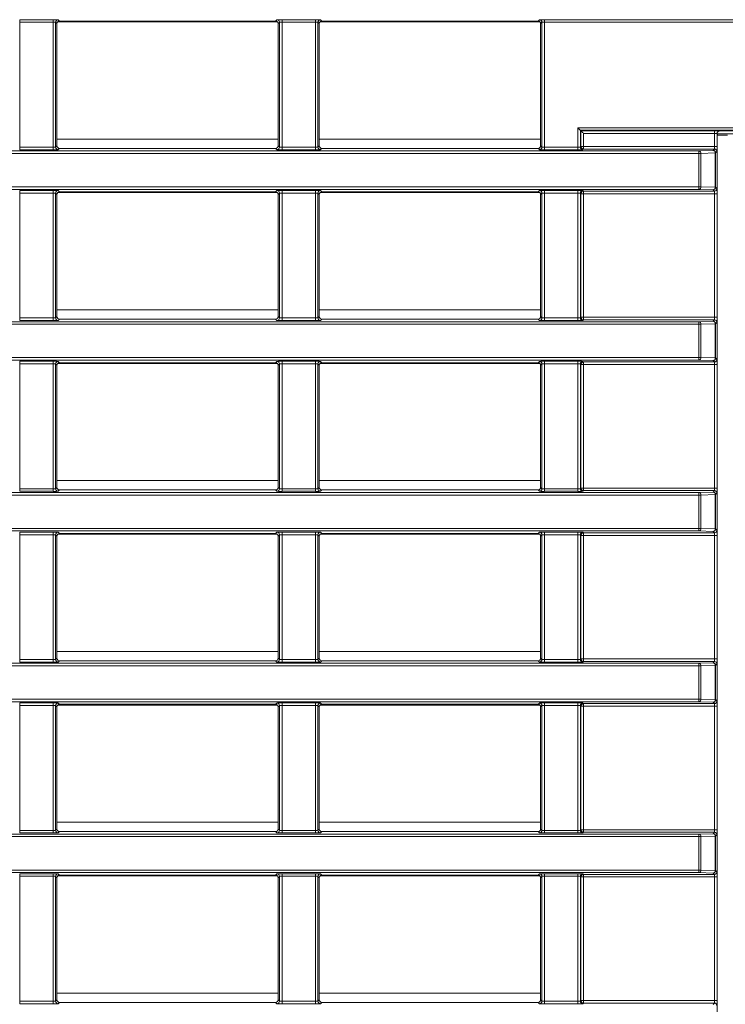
# Model space of a CAD drawing. Header units: millimetres. Extents: x 0 to 1118, y 0 to 864.
# Tile 123 of 146: x 330 to 343, y 469 to 488. Entities that reach past the tile are written whole.
import ezdxf

# ---------------------------------------------------------------- set-up
doc = ezdxf.new("R2010")
doc.units = ezdxf.units.MM

msp = doc.modelspace()

# ---------------------------------------------------------------- linework, layer by layer
at = {"color": 7, "linetype": 'Continuous', "lineweight": 15}
for p, q in [((329.669, 488.285), (330.32, 488.285)), ((329.669, 488.285), (329.669, 488.235)), ((330.32, 488.285), (330.32, 488.235)), ((330.42, 488.283), (330.446, 488.258)), ((334.668, 488.258), (334.694, 488.283)), ((334.794, 488.285), (335.445, 488.285)), ((334.794, 488.285), (334.794, 488.235)), ((335.445, 488.285), (335.445, 488.235)), ((335.545, 488.283), (335.571, 488.258)), ((339.793, 488.258), (339.819, 488.283)), ((339.919, 488.285), (344.734, 488.285)), ((339.919, 488.285), (339.919, 488.235)), ((330.32, 488.235), (329.669, 488.235)), ((329.669, 488.235), (329.669, 485.795)), ((330.32, 485.795), (330.32, 488.235)), ((330.37, 488.233), (330.37, 485.796)), ((330.396, 488.208), (330.37, 488.233)), ((330.396, 485.822), (330.396, 488.208)), ((330.41, 488.243), (334.704, 488.243)), ((330.446, 488.258), (334.668, 488.258)), ((334.744, 488.233), (334.718, 488.208)), ((334.718, 488.208), (334.718, 485.822)), ((334.744, 485.796), (334.744, 488.233)), ((335.445, 488.235), (334.794, 488.235)), ((334.794, 488.235), (334.794, 485.795)), ((335.445, 485.795), (335.445, 488.235)), ((335.495, 488.233), (335.495, 485.796)), ((335.521, 488.208), (335.495, 488.233)), ((335.521, 485.822), (335.521, 488.208)), ((335.535, 488.243), (339.829, 488.243)), ((335.571, 488.258), (339.793, 488.258)), ((339.869, 488.233), (339.843, 488.208)), ((339.843, 488.208), (339.843, 485.822)), ((339.869, 485.796), (339.869, 488.233)), ((344.709, 488.235), (339.919, 488.235)), ((339.919, 488.235), (339.919, 485.795)), ((340.57, 486.175), (344.709, 486.175)), ((340.57, 485.795), (340.57, 486.175)), ((340.62, 486.125), (340.632, 486.114)), ((344.709, 486.125), (340.62, 486.125)), ((340.62, 486.125), (340.62, 485.796)), ((340.632, 486.114), (343.241, 486.114)), ((340.632, 485.808), (340.632, 486.114)), ((343.241, 486.064), (340.682, 486.064)), ((340.682, 486.064), (340.682, 485.808)), ((343.241, 486.064), (343.241, 486.114)), ((343.241, 485.808), (343.241, 486.064)), ((343.291, 486.062), (343.291, 485.808)), ((343.292, 486.061), (343.291, 486.062)), ((343.292, 457.943), (343.292, 486.061)), ((343.312, 486.032), (343.494, 486.032)), ((343.341, 486.112), (343.342, 486.111)), ((343.342, 486.111), (345.382, 486.111)), ((329.669, 485.795), (329.669, 485.745)), ((329.669, 485.795), (330.32, 485.795)), ((330.32, 485.795), (330.32, 485.745)), ((330.37, 485.796), (330.396, 485.822)), ((334.718, 485.822), (334.744, 485.796)), ((334.794, 485.795), (334.794, 485.745)), ((334.794, 485.795), (335.445, 485.795)), ((335.445, 485.795), (335.445, 485.745)), ((335.495, 485.796), (335.521, 485.822)), ((339.843, 485.822), (339.869, 485.796)), ((339.919, 485.795), (339.919, 485.745)), ((339.919, 485.795), (340.57, 485.795)), ((340.57, 485.795), (340.57, 485.745)), ((340.62, 485.796), (340.632, 485.808)), ((340.682, 485.808), (340.632, 485.808)), ((340.682, 485.758), (340.682, 485.808)), ((340.682, 485.808), (343.241, 485.808)), ((343.291, 485.808), (343.241, 485.808)), ((292.66, 485.722), (342.933, 485.722)), ((342.933, 485.672), (292.66, 485.672)), ((330.32, 485.745), (329.669, 485.745)), ((330.446, 485.772), (330.42, 485.746)), ((330.446, 485.772), (334.668, 485.772)), ((334.694, 485.746), (334.668, 485.772)), ((335.445, 485.745), (334.794, 485.745)), ((335.571, 485.772), (335.545, 485.746)), ((335.571, 485.772), (339.793, 485.772)), ((339.819, 485.746), (339.793, 485.772)), ((340.57, 485.745), (339.919, 485.745)), ((340.682, 485.758), (340.67, 485.746)), ((343.239, 485.758), (340.682, 485.758)), ((342.933, 485.722), (343.212, 485.731)), ((342.933, 485.672), (342.933, 485.722)), ((342.933, 485.021), (342.933, 485.672)), ((342.976, 485.672), (342.933, 485.672)), ((343.255, 485.681), (342.976, 485.672)), ((342.976, 485.672), (342.976, 485.021)), ((343.212, 485.731), (343.239, 485.758)), ((343.255, 485.013), (343.255, 485.681)), ((343.255, 485.681), (343.262, 485.681)), ((343.289, 485.708), (343.262, 485.681)), ((343.262, 485.681), (343.262, 485.013)), ((292.66, 485.021), (342.933, 485.021)), ((342.933, 484.971), (342.933, 485.021)), ((342.933, 485.021), (342.976, 485.021)), ((342.976, 485.021), (343.255, 485.013)), ((343.255, 485.013), (343.262, 485.013)), ((343.262, 485.013), (343.289, 484.985)), ((342.933, 484.971), (292.66, 484.971)), ((329.669, 484.948), (330.32, 484.948)), ((329.669, 484.948), (329.669, 484.898)), ((330.32, 484.898), (329.669, 484.898)), ((329.669, 484.898), (329.669, 482.459)), ((330.32, 484.948), (330.32, 484.898)), ((330.32, 482.459), (330.32, 484.898)), ((330.37, 484.897), (330.37, 482.46)), ((330.396, 484.871), (330.37, 484.897)), ((330.396, 482.486), (330.396, 484.871)), ((330.411, 484.907), (334.703, 484.907)), ((330.42, 484.947), (330.446, 484.921)), ((330.446, 484.921), (334.668, 484.921)), ((334.668, 484.921), (334.694, 484.947)), ((334.744, 484.897), (334.718, 484.871)), ((334.718, 484.871), (334.718, 482.486)), ((334.744, 482.46), (334.744, 484.897)), ((334.794, 484.948), (335.445, 484.948)), ((334.794, 484.948), (334.794, 484.898)), ((335.445, 484.898), (334.794, 484.898)), ((334.794, 484.898), (334.794, 482.459)), ((335.445, 484.948), (335.445, 484.898)), ((335.445, 482.459), (335.445, 484.898)), ((335.495, 484.897), (335.495, 482.46)), ((335.521, 484.871), (335.495, 484.897)), ((335.521, 482.486), (335.521, 484.871)), ((335.536, 484.907), (339.828, 484.907)), ((335.545, 484.947), (335.571, 484.921)), ((335.571, 484.921), (339.793, 484.921)), ((339.793, 484.921), (339.819, 484.947)), ((339.869, 484.897), (339.843, 484.871)), ((339.843, 484.871), (339.843, 482.486)), ((339.869, 482.46), (339.869, 484.897)), ((339.919, 484.948), (340.57, 484.948)), ((339.919, 484.948), (339.919, 484.898)), ((340.57, 484.898), (339.919, 484.898)), ((339.919, 484.898), (339.919, 482.459)), ((340.57, 484.948), (340.57, 484.898)), ((340.57, 482.459), (340.57, 484.898)), ((340.62, 484.897), (340.62, 482.46)), ((340.632, 484.885), (340.62, 484.897)), ((340.632, 482.472), (340.632, 484.885)), ((340.632, 484.885), (340.682, 484.885)), ((340.67, 484.947), (340.682, 484.935)), ((340.682, 484.935), (343.239, 484.935)), ((340.682, 484.935), (340.682, 484.885)), ((343.241, 484.885), (340.682, 484.885)), ((340.682, 484.885), (340.682, 482.472)), ((343.212, 484.963), (342.933, 484.971)), ((343.239, 484.935), (343.212, 484.963)), ((343.241, 484.885), (343.291, 484.885)), ((343.241, 482.472), (343.241, 484.885)), ((343.291, 484.885), (343.291, 482.472)), ((292.66, 482.386), (342.933, 482.386)), ((342.933, 482.336), (292.66, 482.336)), ((329.669, 482.459), (330.32, 482.459)), ((329.669, 482.459), (329.669, 482.409)), ((330.32, 482.409), (329.669, 482.409)), ((330.32, 482.459), (330.32, 482.409)), ((330.37, 482.46), (330.396, 482.486)), ((330.446, 482.436), (330.42, 482.41)), ((330.446, 482.436), (334.668, 482.436)), ((334.694, 482.41), (334.668, 482.436)), ((334.718, 482.486), (334.744, 482.46)), ((334.794, 482.459), (334.794, 482.409)), ((334.794, 482.459), (335.445, 482.459)), ((335.445, 482.409), (334.794, 482.409)), ((335.445, 482.459), (335.445, 482.409)), ((335.495, 482.46), (335.521, 482.486)), ((335.571, 482.436), (335.545, 482.41)), ((335.571, 482.436), (339.793, 482.436)), ((339.819, 482.41), (339.793, 482.436)), ((339.843, 482.486), (339.869, 482.46)), ((339.919, 482.459), (340.57, 482.459)), ((339.919, 482.459), (339.919, 482.409)), ((340.57, 482.409), (339.919, 482.409)), ((340.57, 482.459), (340.57, 482.409)), ((340.62, 482.46), (340.632, 482.472)), ((340.632, 482.472), (340.682, 482.472)), ((340.682, 482.422), (340.67, 482.41)), ((340.682, 482.472), (340.682, 482.422)), ((340.682, 482.472), (343.241, 482.472)), ((343.239, 482.422), (340.682, 482.422)), ((342.933, 482.386), (343.212, 482.394)), ((342.933, 482.336), (342.933, 482.386)), ((342.933, 481.685), (342.933, 482.336)), ((342.976, 482.336), (342.933, 482.336)), ((343.255, 482.344), (342.976, 482.336)), ((342.976, 482.336), (342.976, 481.685)), ((343.212, 482.394), (343.239, 482.422)), ((343.241, 482.472), (343.291, 482.472)), ((343.255, 481.677), (343.255, 482.344)), ((343.255, 482.344), (343.262, 482.344)), ((343.289, 482.372), (343.262, 482.344)), ((343.262, 482.344), (343.262, 481.677)), ((292.66, 481.685), (342.933, 481.685)), ((342.933, 481.635), (292.66, 481.635)), ((329.669, 481.612), (330.32, 481.612)), ((329.669, 481.612), (329.669, 481.562)), ((330.32, 481.562), (329.669, 481.562)), ((329.669, 481.562), (329.669, 479.123)), ((330.32, 481.612), (330.32, 481.562)), ((330.32, 479.123), (330.32, 481.562)), ((330.37, 481.561), (330.37, 479.124)), ((330.396, 481.535), (330.37, 481.561)), ((330.411, 481.571), (334.703, 481.571)), ((330.42, 481.611), (330.446, 481.585)), ((330.446, 481.585), (334.668, 481.585)), ((334.668, 481.585), (334.694, 481.611)), ((334.744, 481.561), (334.718, 481.535)), ((334.744, 479.124), (334.744, 481.561)), ((334.794, 481.612), (335.445, 481.612)), ((334.794, 481.612), (334.794, 481.562)), ((335.445, 481.562), (334.794, 481.562)), ((334.794, 481.562), (334.794, 479.123)), ((335.445, 481.612), (335.445, 481.562)), ((335.445, 479.123), (335.445, 481.562)), ((335.495, 481.561), (335.495, 479.124)), ((335.521, 481.535), (335.495, 481.561)), ((335.536, 481.571), (339.828, 481.571)), ((335.545, 481.611), (335.571, 481.585)), ((335.571, 481.585), (339.793, 481.585)), ((339.793, 481.585), (339.819, 481.611)), ((339.869, 481.561), (339.843, 481.535)), ((339.869, 479.124), (339.869, 481.561)), ((339.919, 481.612), (340.57, 481.612)), ((339.919, 481.612), (339.919, 481.562)), ((340.57, 481.562), (339.919, 481.562)), ((339.919, 481.562), (339.919, 479.123)), ((340.57, 481.612), (340.57, 481.562)), ((340.57, 479.123), (340.57, 481.562)), ((340.62, 481.561), (340.62, 479.124)), ((340.632, 481.549), (340.62, 481.561)), ((340.632, 479.136), (340.632, 481.549)), ((340.682, 481.549), (340.632, 481.549)), ((340.67, 481.611), (340.682, 481.599)), ((340.682, 481.599), (343.239, 481.599)), ((340.682, 481.549), (340.682, 481.599)), ((340.682, 481.549), (340.682, 479.136)), ((343.241, 481.549), (340.682, 481.549)), ((342.933, 481.635), (342.933, 481.685)), ((342.933, 481.685), (342.976, 481.685)), ((343.212, 481.627), (342.933, 481.635)), ((342.976, 481.685), (343.255, 481.677)), ((343.239, 481.599), (343.212, 481.627)), ((343.291, 481.549), (343.241, 481.549)), ((343.241, 479.136), (343.241, 481.549)), ((343.255, 481.677), (343.262, 481.677)), ((343.262, 481.677), (343.289, 481.649)), ((343.291, 481.549), (343.291, 479.136)), ((330.396, 479.15), (330.396, 481.535)), ((334.718, 481.535), (334.718, 479.15)), ((335.521, 479.15), (335.521, 481.535)), ((339.843, 481.535), (339.843, 479.15)), ((292.66, 479.05), (342.933, 479.05)), ((329.669, 479.123), (329.669, 479.073)), ((329.669, 479.123), (330.32, 479.123)), ((330.32, 479.073), (329.669, 479.073)), ((330.32, 479.123), (330.32, 479.073)), ((330.37, 479.124), (330.396, 479.15)), ((330.446, 479.1), (330.42, 479.074)), ((330.446, 479.1), (334.668, 479.1)), ((334.694, 479.074), (334.668, 479.1)), ((334.718, 479.15), (334.744, 479.124)), ((334.794, 479.123), (334.794, 479.073)), ((334.794, 479.123), (335.445, 479.123)), ((335.445, 479.073), (334.794, 479.073)), ((335.445, 479.123), (335.445, 479.073)), ((335.495, 479.124), (335.521, 479.15)), ((335.571, 479.1), (335.545, 479.074)), ((335.571, 479.1), (339.793, 479.1)), ((339.819, 479.074), (339.793, 479.1)), ((339.843, 479.15), (339.869, 479.124)), ((339.919, 479.123), (339.919, 479.073)), ((339.919, 479.123), (340.57, 479.123)), ((340.57, 479.073), (339.919, 479.073)), ((340.57, 479.123), (340.57, 479.073)), ((340.62, 479.124), (340.632, 479.136)), ((340.682, 479.136), (340.632, 479.136)), ((340.682, 479.086), (340.67, 479.074)), ((340.682, 479.086), (340.682, 479.136)), ((340.682, 479.136), (343.241, 479.136)), ((343.239, 479.086), (340.682, 479.086)), ((342.933, 479.05), (343.212, 479.058)), ((342.933, 479), (342.933, 479.05)), ((343.212, 479.058), (343.239, 479.086)), ((343.291, 479.136), (343.241, 479.136)), ((342.933, 479), (292.66, 479)), ((342.933, 478.349), (342.933, 479)), ((342.976, 479), (342.933, 479)), ((343.255, 479.008), (342.976, 479)), ((342.976, 479), (342.976, 478.349)), ((343.255, 478.34), (343.255, 479.008)), ((343.255, 479.008), (343.262, 479.008)), ((343.289, 479.036), (343.262, 479.008)), ((343.262, 479.008), (343.262, 478.34)), ((292.66, 478.349), (342.933, 478.349)), ((342.933, 478.299), (292.66, 478.299)), ((329.669, 478.276), (330.32, 478.276)), ((329.669, 478.276), (329.669, 478.226)), ((330.32, 478.276), (330.32, 478.226)), ((330.42, 478.275), (330.446, 478.249)), ((334.668, 478.249), (334.694, 478.275)), ((334.794, 478.276), (335.445, 478.276)), ((334.794, 478.276), (334.794, 478.226)), ((335.445, 478.276), (335.445, 478.226)), ((335.545, 478.275), (335.571, 478.249)), ((339.793, 478.249), (339.819, 478.275)), ((339.919, 478.276), (340.57, 478.276)), ((339.919, 478.276), (339.919, 478.226)), ((340.57, 478.276), (340.57, 478.226)), ((340.67, 478.275), (340.682, 478.263)), ((342.933, 478.299), (342.933, 478.349)), ((342.933, 478.349), (342.976, 478.349)), ((343.212, 478.29), (342.933, 478.299)), ((342.976, 478.349), (343.255, 478.34)), ((343.239, 478.263), (343.212, 478.29)), ((343.255, 478.34), (343.262, 478.34)), ((343.262, 478.34), (343.289, 478.313)), ((330.32, 478.226), (329.669, 478.226)), ((329.669, 478.226), (329.669, 475.786)), ((330.32, 475.786), (330.32, 478.226)), ((330.37, 478.225), (330.37, 475.788)), ((330.396, 478.199), (330.37, 478.225)), ((330.396, 475.813), (330.396, 478.199)), ((330.411, 478.235), (334.703, 478.235)), ((330.446, 478.249), (334.668, 478.249)), ((334.744, 478.225), (334.718, 478.199)), ((334.718, 478.199), (334.718, 475.813)), ((334.744, 475.788), (334.744, 478.225)), ((335.445, 478.226), (334.794, 478.226)), ((334.794, 478.226), (334.794, 475.786)), ((335.445, 475.786), (335.445, 478.226)), ((335.495, 478.225), (335.495, 475.788)), ((335.521, 478.199), (335.495, 478.225)), ((335.521, 475.813), (335.521, 478.199)), ((335.536, 478.235), (339.828, 478.235)), ((335.571, 478.249), (339.793, 478.249)), ((339.869, 478.225), (339.843, 478.199)), ((339.843, 478.199), (339.843, 475.813)), ((339.869, 475.788), (339.869, 478.225)), ((340.57, 478.226), (339.919, 478.226)), ((339.919, 478.226), (339.919, 475.786)), ((340.57, 475.786), (340.57, 478.226)), ((340.62, 478.225), (340.62, 475.788)), ((340.632, 478.213), (340.62, 478.225)), ((340.632, 475.799), (340.632, 478.213)), ((340.632, 478.213), (340.682, 478.213)), ((340.682, 478.263), (343.239, 478.263)), ((340.682, 478.263), (340.682, 478.213)), ((340.682, 478.213), (340.682, 475.799)), ((343.241, 478.213), (340.682, 478.213)), ((343.241, 478.213), (343.291, 478.213)), ((343.241, 475.799), (343.241, 478.213)), ((343.291, 478.213), (343.291, 475.799)), ((329.669, 475.786), (330.32, 475.786)), ((329.669, 475.786), (329.669, 475.736)), ((330.32, 475.786), (330.32, 475.736)), ((330.37, 475.788), (330.396, 475.813)), ((334.718, 475.813), (334.744, 475.788)), ((334.794, 475.786), (335.445, 475.786)), ((334.794, 475.786), (334.794, 475.736)), ((335.445, 475.786), (335.445, 475.736)), ((335.495, 475.788), (335.521, 475.813)), ((339.843, 475.813), (339.869, 475.788)), ((339.919, 475.786), (340.57, 475.786)), ((339.919, 475.786), (339.919, 475.736)), ((340.57, 475.786), (340.57, 475.736)), ((340.62, 475.788), (340.632, 475.799)), ((340.632, 475.799), (340.682, 475.799)), ((340.682, 475.799), (340.682, 475.749)), ((340.682, 475.799), (343.241, 475.799)), ((343.241, 475.799), (343.291, 475.799)), ((292.66, 475.714), (342.933, 475.714)), ((342.933, 475.664), (292.66, 475.664)), ((330.32, 475.736), (329.669, 475.736)), ((330.446, 475.763), (330.42, 475.738)), ((330.446, 475.763), (334.668, 475.763)), ((334.694, 475.738), (334.668, 475.763)), ((335.445, 475.736), (334.794, 475.736)), ((335.571, 475.763), (335.545, 475.738)), ((335.571, 475.763), (339.793, 475.763)), ((339.819, 475.738), (339.793, 475.763)), ((340.57, 475.736), (339.919, 475.736)), ((340.682, 475.749), (340.67, 475.738)), ((343.239, 475.749), (340.682, 475.749)), ((342.933, 475.714), (343.212, 475.722)), ((342.933, 475.664), (342.933, 475.714)), ((342.933, 475.012), (342.933, 475.664)), ((342.976, 475.664), (342.933, 475.664)), ((343.255, 475.672), (342.976, 475.664)), ((342.976, 475.664), (342.976, 475.012)), ((343.212, 475.722), (343.239, 475.749)), ((343.255, 475.004), (343.255, 475.672)), ((343.255, 475.672), (343.262, 475.672)), ((343.289, 475.7), (343.262, 475.672)), ((343.262, 475.672), (343.262, 475.004)), ((292.66, 475.012), (342.933, 475.012)), ((342.933, 474.962), (342.933, 475.012)), ((342.933, 475.012), (342.976, 475.012)), ((342.976, 475.012), (343.255, 475.004)), ((343.255, 475.004), (343.262, 475.004)), ((343.262, 475.004), (343.289, 474.977)), ((342.933, 474.962), (292.66, 474.962)), ((329.669, 474.94), (330.32, 474.94)), ((329.669, 474.94), (329.669, 474.89)), ((330.32, 474.89), (329.669, 474.89)), ((329.669, 474.89), (329.669, 472.45)), ((330.32, 474.94), (330.32, 474.89)), ((330.32, 472.45), (330.32, 474.89)), ((330.37, 474.888), (330.37, 472.452)), ((330.396, 474.863), (330.37, 474.888)), ((330.396, 472.477), (330.396, 474.863)), ((330.411, 474.899), (334.703, 474.899)), ((330.42, 474.938), (330.446, 474.913)), ((330.446, 474.913), (334.668, 474.913)), ((334.668, 474.913), (334.694, 474.938)), ((334.744, 474.888), (334.718, 474.863)), ((334.718, 474.863), (334.718, 472.477)), ((334.744, 472.452), (334.744, 474.888)), ((334.794, 474.94), (335.445, 474.94)), ((334.794, 474.94), (334.794, 474.89)), ((335.445, 474.89), (334.794, 474.89)), ((334.794, 474.89), (334.794, 472.45)), ((335.445, 474.94), (335.445, 474.89)), ((335.445, 472.45), (335.445, 474.89)), ((335.495, 474.888), (335.495, 472.452)), ((335.521, 474.863), (335.495, 474.888)), ((335.521, 472.477), (335.521, 474.863)), ((335.536, 474.899), (339.828, 474.899)), ((335.545, 474.938), (335.571, 474.913)), ((335.571, 474.913), (339.793, 474.913)), ((339.793, 474.913), (339.819, 474.938)), ((339.869, 474.888), (339.843, 474.863)), ((339.843, 474.863), (339.843, 472.477)), ((339.869, 472.452), (339.869, 474.888)), ((339.919, 474.94), (340.57, 474.94)), ((339.919, 474.94), (339.919, 474.89)), ((340.57, 474.89), (339.919, 474.89)), ((339.919, 474.89), (339.919, 472.45)), ((340.57, 474.94), (340.57, 474.89)), ((340.57, 472.45), (340.57, 474.89)), ((340.62, 474.888), (340.62, 472.452)), ((340.632, 474.877), (340.62, 474.888)), ((340.632, 472.463), (340.632, 474.877)), ((340.682, 474.877), (340.632, 474.877)), ((340.67, 474.938), (340.682, 474.927)), ((340.682, 474.927), (343.239, 474.927)), ((340.682, 474.877), (340.682, 474.927)), ((343.241, 474.877), (340.682, 474.877)), ((340.682, 474.877), (340.682, 472.463)), ((343.212, 474.954), (342.933, 474.962)), ((343.239, 474.927), (343.212, 474.954)), ((343.291, 474.877), (343.241, 474.877)), ((343.241, 472.463), (343.241, 474.877)), ((343.291, 474.877), (343.291, 472.463)), ((292.66, 472.378), (342.933, 472.378)), ((342.933, 472.328), (292.66, 472.328)), ((329.669, 472.45), (330.32, 472.45)), ((329.669, 472.45), (329.669, 472.4)), ((330.32, 472.4), (329.669, 472.4)), ((330.32, 472.45), (330.32, 472.4)), ((330.37, 472.452), (330.396, 472.477)), ((330.446, 472.427), (330.42, 472.402)), ((330.446, 472.427), (334.668, 472.427)), ((334.694, 472.402), (334.668, 472.427)), ((334.718, 472.477), (334.744, 472.452)), ((334.794, 472.45), (335.445, 472.45)), ((334.794, 472.45), (334.794, 472.4)), ((335.445, 472.4), (334.794, 472.4)), ((335.445, 472.45), (335.445, 472.4)), ((335.495, 472.452), (335.521, 472.477)), ((335.571, 472.427), (335.545, 472.402)), ((335.571, 472.427), (339.793, 472.427)), ((339.819, 472.402), (339.793, 472.427)), ((339.843, 472.477), (339.869, 472.452)), ((339.919, 472.45), (339.919, 472.4)), ((339.919, 472.45), (340.57, 472.45)), ((340.57, 472.4), (339.919, 472.4)), ((340.57, 472.45), (340.57, 472.4)), ((340.62, 472.452), (340.632, 472.463)), ((340.682, 472.463), (340.632, 472.463)), ((340.682, 472.413), (340.67, 472.402)), ((340.682, 472.413), (340.682, 472.463)), ((340.682, 472.463), (343.241, 472.463)), ((343.239, 472.413), (340.682, 472.413)), ((342.933, 472.378), (343.212, 472.386)), ((342.933, 472.328), (342.933, 472.378)), ((342.933, 471.676), (342.933, 472.328)), ((342.976, 472.328), (342.933, 472.328)), ((343.255, 472.336), (342.976, 472.328)), ((342.976, 472.328), (342.976, 471.676)), ((343.212, 472.386), (343.239, 472.413)), ((343.291, 472.463), (343.241, 472.463)), ((343.255, 471.668), (343.255, 472.336)), ((343.255, 472.336), (343.262, 472.336)), ((343.289, 472.363), (343.262, 472.336)), ((343.262, 472.336), (343.262, 471.668)), ((292.66, 471.676), (342.933, 471.676)), ((342.933, 471.626), (292.66, 471.626)), ((329.669, 471.604), (330.32, 471.604)), ((329.669, 471.604), (329.669, 471.554)), ((330.32, 471.554), (329.669, 471.554)), ((329.669, 471.554), (329.669, 469.114)), ((330.32, 471.604), (330.32, 471.554)), ((330.32, 469.114), (330.32, 471.554)), ((330.37, 471.552), (330.37, 469.116)), ((330.396, 471.527), (330.37, 471.552)), ((330.411, 471.563), (334.703, 471.563)), ((330.42, 471.602), (330.446, 471.577)), ((330.446, 471.577), (334.668, 471.577)), ((334.668, 471.577), (334.694, 471.602)), ((334.744, 471.552), (334.718, 471.527)), ((334.744, 469.116), (334.744, 471.552)), ((334.794, 471.604), (335.445, 471.604)), ((334.794, 471.604), (334.794, 471.554)), ((335.445, 471.554), (334.794, 471.554)), ((334.794, 471.554), (334.794, 469.114)), ((335.445, 471.604), (335.445, 471.554)), ((335.445, 469.114), (335.445, 471.554)), ((335.495, 471.552), (335.495, 469.116)), ((335.521, 471.527), (335.495, 471.552)), ((335.536, 471.563), (339.828, 471.563)), ((335.545, 471.602), (335.571, 471.577)), ((335.571, 471.577), (339.793, 471.577)), ((339.793, 471.577), (339.819, 471.602)), ((339.869, 471.552), (339.843, 471.527)), ((339.869, 469.116), (339.869, 471.552)), ((339.919, 471.604), (340.57, 471.604)), ((339.919, 471.604), (339.919, 471.554)), ((340.57, 471.554), (339.919, 471.554)), ((339.919, 471.554), (339.919, 469.114)), ((340.57, 471.604), (340.57, 471.554)), ((340.57, 469.114), (340.57, 471.554)), ((340.62, 471.552), (340.62, 469.116)), ((340.632, 471.541), (340.62, 471.552)), ((340.67, 471.602), (340.682, 471.591)), ((340.682, 471.591), (343.239, 471.591)), ((340.682, 471.591), (340.682, 471.541)), ((342.933, 471.626), (342.933, 471.676)), ((342.933, 471.676), (342.976, 471.676)), ((343.212, 471.618), (342.933, 471.626)), ((342.976, 471.676), (343.255, 471.668)), ((343.239, 471.591), (343.212, 471.618)), ((343.255, 471.668), (343.262, 471.668)), ((343.262, 471.668), (343.289, 471.641)), ((330.396, 469.141), (330.396, 471.527)), ((334.718, 471.527), (334.718, 469.141)), ((335.521, 469.141), (335.521, 471.527)), ((339.843, 471.527), (339.843, 469.141)), ((340.632, 469.127), (340.632, 471.541)), ((340.682, 471.541), (340.632, 471.541)), ((340.682, 471.541), (340.682, 469.127)), ((343.241, 471.541), (340.682, 471.541)), ((343.291, 471.541), (343.241, 471.541)), ((343.241, 469.127), (343.241, 471.541)), ((343.291, 471.541), (343.291, 469.127)), ((329.669, 469.114), (329.669, 469.064)), ((329.669, 469.114), (330.32, 469.114)), ((330.32, 469.064), (329.669, 469.064)), ((330.32, 469.114), (330.32, 469.064)), ((330.37, 469.116), (330.396, 469.141)), ((330.446, 469.091), (330.42, 469.066)), ((330.446, 469.091), (334.668, 469.091)), ((334.694, 469.066), (334.668, 469.091)), ((334.718, 469.141), (334.744, 469.116)), ((334.794, 469.114), (335.445, 469.114)), ((334.794, 469.114), (334.794, 469.064)), ((335.445, 469.064), (334.794, 469.064)), ((335.445, 469.114), (335.445, 469.064)), ((335.495, 469.116), (335.521, 469.141)), ((335.571, 469.091), (335.545, 469.066)), ((335.571, 469.091), (339.793, 469.091)), ((339.819, 469.066), (339.793, 469.091)), ((339.843, 469.141), (339.869, 469.116)), ((339.919, 469.114), (340.57, 469.114)), ((339.919, 469.114), (339.919, 469.064)), ((340.57, 469.064), (339.919, 469.064)), ((340.57, 469.114), (340.57, 469.064)), ((340.62, 469.116), (340.632, 469.127)), ((340.682, 469.127), (340.632, 469.127)), ((340.682, 469.077), (340.67, 469.066)), ((340.682, 469.127), (340.682, 469.077)), ((340.682, 469.127), (343.241, 469.127)), ((343.239, 469.077), (340.682, 469.077)), ((343.212, 469.05), (343.239, 469.077)), ((343.291, 469.127), (343.241, 469.127))]:
    msp.add_line(p, q, dxfattribs=at)
at = {"color": 9, "linetype": 'Continuous', "lineweight": 15}
for p, q in [((343.838, 486.057), (343.292, 486.057)), ((343.292, 486.042), (343.312, 486.032)), ((330.396, 485.954), (334.718, 485.954)), ((335.521, 485.954), (339.843, 485.954)), ((330.396, 482.618), (334.718, 482.618)), ((335.521, 482.618), (339.843, 482.618)), ((330.396, 479.282), (334.718, 479.282)), ((335.521, 479.282), (339.843, 479.282)), ((330.396, 475.946), (334.718, 475.946)), ((335.521, 475.946), (339.843, 475.946)), ((330.396, 472.61), (334.718, 472.61)), ((335.521, 472.61), (339.843, 472.61)), ((330.396, 469.274), (334.718, 469.274)), ((335.521, 469.274), (339.843, 469.274))]:
    msp.add_line(p, q, dxfattribs=at)
at = {"color": 7, "linetype": 'Continuous', "lineweight": 15, "flags": 128}
for points in [[(340.57, 486.175), (340.58, 486.166), (340.589, 486.156), (340.598, 486.148), (340.605, 486.14), (340.612, 486.134), (340.616, 486.129), (340.619, 486.126), (340.62, 486.125)], [(340.682, 486.064), (340.672, 486.074), (340.663, 486.083), (340.654, 486.091), (340.647, 486.099), (340.64, 486.105), (340.636, 486.11), (340.633, 486.113), (340.632, 486.114)]]:
    msp.add_lwpolyline(points, dxfattribs=at)
at = {"color": 7, "linetype": 'Continuous', "lineweight": 15}
for centre, radius, start, end in [((330.42, 488.233), 0.05, 90.0223, 179.9777), ((334.694, 488.233), 0.05, 0.0214, 89.9786), ((335.545, 488.233), 0.05, 90.0214, 179.9807), ((339.819, 488.233), 0.05, 0.0193, 89.9786), ((343.341, 486.062), 0.05, 90.0214, 179.9829), ((330.42, 485.796), 0.05, 180.0232, 269.9768), ((334.694, 485.796), 0.05, 270.0223, 359.9777), ((335.545, 485.796), 0.05, 180.0201, 269.9777), ((339.819, 485.796), 0.05, 270.0223, 359.9799), ((340.67, 485.796), 0.05, 180.0232, 269.9768), ((340.682, 485.808), 0.05, 180.0192, 269.9808), ((342.929, 485.675), 0.0473, 356.5465, 84.6688), ((343.208, 485.683), 0.0473, 356.5514, 84.6639), ((343.212, 485.681), 0.05, 0.0214, 89.9807), ((343.239, 485.708), 0.05, 0.0193, 89.9807), ((342.929, 485.018), 0.0473, 275.3313, 3.4556), ((343.208, 485.01), 0.0473, 275.3362, 3.4507), ((343.212, 485.013), 0.05, 270.0193, 359.9807), ((330.42, 484.897), 0.05, 90.0223, 179.9777), ((334.694, 484.897), 0.05, 0.0214, 89.9786), ((335.545, 484.897), 0.05, 90.0214, 179.9807), ((339.819, 484.897), 0.05, 0.0193, 89.9786), ((340.67, 484.897), 0.05, 90.0223, 179.9777), ((340.682, 484.885), 0.05, 90.0192, 179.9808), ((343.239, 484.985), 0.05, 270.0223, 359.9777), ((330.42, 482.46), 0.05, 180.0232, 269.9768), ((334.694, 482.46), 0.05, 270.0223, 359.9777), ((335.545, 482.46), 0.05, 180.0201, 269.9777), ((339.819, 482.46), 0.05, 270.0223, 359.9799), ((340.67, 482.46), 0.05, 180.0232, 269.9768), ((340.682, 482.472), 0.05, 180.0192, 269.9808), ((342.929, 482.339), 0.0473, 356.5465, 84.6688), ((343.208, 482.347), 0.0473, 356.5514, 84.6639), ((343.212, 482.344), 0.05, 0.0214, 89.9807), ((343.239, 482.372), 0.05, 0.0193, 89.9807), ((330.42, 481.561), 0.05, 90.0232, 179.9768), ((334.694, 481.561), 0.05, 0.0223, 89.9777), ((335.545, 481.561), 0.05, 90.0223, 179.9799), ((339.819, 481.561), 0.05, 0.0201, 89.9777), ((340.67, 481.561), 0.05, 90.0232, 179.9768), ((340.682, 481.549), 0.05, 90.0192, 179.9808), ((342.929, 481.682), 0.0473, 275.3313, 3.4556), ((343.208, 481.674), 0.0473, 275.3362, 3.4507), ((343.212, 481.677), 0.05, 270.0193, 359.9807), ((343.239, 481.649), 0.05, 270.0223, 359.9777), ((330.42, 479.124), 0.05, 180.0212, 269.9799), ((334.694, 479.124), 0.05, 270.0193, 359.9797), ((335.545, 479.124), 0.05, 180.0182, 269.9808), ((339.819, 479.124), 0.05, 270.0192, 359.9818), ((340.67, 479.124), 0.05, 180.0212, 269.9799), ((340.682, 479.136), 0.05, 180.0192, 269.9797), ((342.929, 479.003), 0.0473, 356.545, 84.6692), ((343.208, 479.011), 0.0473, 356.5504, 84.6638), ((343.212, 479.008), 0.05, 0.0218, 89.9792), ((343.239, 479.036), 0.05, 0.0218, 89.9792), ((330.42, 478.225), 0.05, 90.0217, 179.9773), ((334.694, 478.225), 0.05, 0.0218, 89.9792), ((335.545, 478.225), 0.05, 90.0208, 179.9803), ((339.819, 478.225), 0.05, 0.0197, 89.9792), ((340.67, 478.225), 0.05, 90.0217, 179.9773), ((342.929, 478.346), 0.0473, 275.3313, 3.4545), ((343.208, 478.338), 0.0473, 275.3362, 3.4496), ((343.212, 478.34), 0.05, 270.0208, 359.9782), ((343.239, 478.313), 0.05, 270.0208, 359.9782), ((340.682, 478.213), 0.05, 90.0192, 179.9808), ((330.42, 475.788), 0.05, 180.0212, 269.9799), ((334.694, 475.788), 0.05, 270.0193, 359.9797), ((335.545, 475.788), 0.05, 180.0182, 269.9808), ((339.819, 475.788), 0.05, 270.0192, 359.9818), ((340.67, 475.788), 0.05, 180.0212, 269.9799), ((340.682, 475.8), 0.05, 180.0192, 269.9797), ((342.929, 475.667), 0.0473, 356.5455, 84.6687), ((343.208, 475.675), 0.0473, 356.5504, 84.6638), ((343.212, 475.672), 0.05, 0.0218, 89.9792), ((343.239, 475.699), 0.05, 0.0218, 89.9792), ((342.929, 475.01), 0.0473, 275.3313, 3.4545), ((343.208, 475.001), 0.0473, 275.3362, 3.4496), ((343.212, 475.004), 0.05, 270.0208, 359.9782), ((330.42, 474.888), 0.05, 90.0217, 179.9773), ((334.694, 474.888), 0.05, 0.0218, 89.9792), ((335.545, 474.888), 0.05, 90.0208, 179.9803), ((339.819, 474.888), 0.05, 0.0197, 89.9792), ((340.67, 474.888), 0.05, 90.0217, 179.9773), ((340.682, 474.877), 0.05, 90.0192, 179.9808), ((343.239, 474.977), 0.05, 270.0208, 359.9782), ((330.42, 472.452), 0.05, 180.0225, 269.9786), ((334.694, 472.452), 0.05, 270.0205, 359.9784), ((335.545, 472.452), 0.05, 180.0195, 269.9795), ((339.819, 472.452), 0.05, 270.0205, 359.9805), ((340.67, 472.452), 0.05, 180.0225, 269.9786), ((340.682, 472.463), 0.05, 180.0197, 269.9792), ((342.929, 472.331), 0.0473, 356.5444, 84.6698), ((343.208, 472.339), 0.0473, 356.5492, 84.6649), ((343.212, 472.336), 0.05, 0.0216, 89.9795), ((343.239, 472.363), 0.05, 0.0213, 89.9803), ((330.42, 471.552), 0.05, 90.0209, 179.978), ((334.694, 471.552), 0.05, 0.0211, 89.98), ((335.545, 471.552), 0.05, 90.02, 179.9811), ((339.819, 471.552), 0.05, 0.0189, 89.98), ((340.67, 471.552), 0.05, 90.0209, 179.978), ((340.682, 471.541), 0.05, 90.0208, 179.9803), ((342.929, 471.673), 0.0473, 275.331, 3.4548), ((343.208, 471.665), 0.0473, 275.3359, 3.4499), ((343.212, 471.668), 0.05, 270.0208, 359.9782), ((343.239, 471.641), 0.05, 270.02, 359.9789), ((330.42, 469.116), 0.05, 180.0223, 269.9787), ((334.694, 469.116), 0.05, 270.0204, 359.9785), ((335.545, 469.116), 0.05, 180.0193, 269.9796), ((339.819, 469.116), 0.05, 270.0204, 359.9807), ((340.67, 469.116), 0.05, 180.0223, 269.9787), ((340.682, 469.127), 0.05, 180.0195, 269.9797), ((343.239, 469.027), 0.05, 0.0215, 89.9796)]:
    msp.add_arc(centre, radius, start, end, dxfattribs=at)
for centre, major_axis, ratio, start_param, end_param in [((330.32, 488.283), (0.1, 0), 0.017455, 0.017453, 1.570796), ((334.794, 488.283), (0.1, 0), 0.017455, 1.570796, 3.124139), ((335.445, 488.283), (0.1, 0), 0.017455, 0.017453, 1.570796), ((339.919, 488.283), (0.1, 0), 0.017455, 1.570796, 3.124139), ((330.32, 488.233), (0.05, 0), 0.03491, 0.017453, 1.570796), ((330.446, 488.208), (0.0354, -0.0354), 0.999695, 2.356347, 3.926839), ((334.668, 488.208), (0.0354, 0.0354), 0.999695, 5.497939, 7.068431), ((334.794, 488.233), (0.05, 0), 0.03491, 1.570796, 3.124139), ((335.445, 488.233), (0.05, 0), 0.03491, 0.017453, 1.570796), ((335.571, 488.208), (0.0354, -0.0354), 0.999695, 2.356347, 3.926839), ((339.793, 488.208), (0.0354, 0.0354), 0.999695, 5.497939, 7.068431), ((339.919, 488.233), (0.05, 0), 0.03491, 1.570796, 3.124139), ((343.241, 486.112), (0.1, 0), 0.017455, 0.017453, 1.570796), ((343.241, 486.062), (0.05, 0), 0.03491, 0.017453, 1.570796), ((343.341, 486.062), (0.0188, 0.0465), 0.975196, 1.178326, 1.963572), ((343.312, 485.982), (0.0448, -0.0224), 0.999239, 2.034627, 2.434699), ((343.341, 486.062), (0.0465, 0.0188), 0.975196, 1.178021, 1.963267), ((330.32, 485.796), (0.05, 0), 0.03491, 4.712389, 6.265732), ((330.446, 485.822), (0.0354, 0.0354), 0.999695, 2.356347, 3.926839), ((334.668, 485.822), (0.0354, -0.0354), 0.999695, 5.497939, 7.068431), ((334.794, 485.796), (0.05, 0), 0.03491, 3.159046, 4.712389), ((335.445, 485.796), (0.05, 0), 0.03491, 4.712389, 6.265732), ((335.571, 485.822), (0.0354, 0.0354), 0.999695, 2.356347, 3.926839), ((339.793, 485.822), (0.0354, -0.0354), 0.999695, 5.497939, 7.068431), ((339.919, 485.796), (0.05, 0), 0.03491, 3.159046, 4.712389), ((340.57, 485.796), (0.05, 0), 0.03491, 4.712389, 6.265732), ((343.239, 485.808), (0, 0.05), 0.03491, 3.159046, 4.712389), ((343.289, 485.808), (0, 0.1), 0.017455, 3.159046, 4.712389), ((330.32, 485.746), (0.1, 0), 0.017455, 4.712389, 6.265732), ((334.794, 485.746), (0.1, 0), 0.017455, 3.159046, 4.712389), ((335.445, 485.746), (0.1, 0), 0.017455, 4.712389, 6.265732), ((339.919, 485.746), (0.1, 0), 0.017455, 3.159046, 4.712389), ((340.57, 485.746), (0.1, 0), 0.017455, 4.712389, 6.265732), ((330.32, 484.947), (0.1, 0), 0.017455, 0.017453, 1.570796), ((330.32, 484.897), (0.05, 0), 0.03491, 0.017453, 1.570796), ((330.446, 484.871), (0.0354, -0.0354), 0.999695, 2.356347, 3.926839), ((334.668, 484.871), (0.0354, 0.0354), 0.999695, 5.497939, 7.068431), ((334.794, 484.947), (0.1, 0), 0.017455, 1.570796, 3.124139), ((334.794, 484.897), (0.05, 0), 0.03491, 1.570796, 3.124139), ((335.445, 484.947), (0.1, 0), 0.017455, 0.017453, 1.570796), ((335.445, 484.897), (0.05, 0), 0.03491, 0.017453, 1.570796), ((335.571, 484.871), (0.0354, -0.0354), 0.999695, 2.356347, 3.926839), ((339.793, 484.871), (0.0354, 0.0354), 0.999695, 5.497939, 7.068431), ((339.919, 484.947), (0.1, 0), 0.017455, 1.570796, 3.124139), ((339.919, 484.897), (0.05, 0), 0.03491, 1.570796, 3.124139), ((340.57, 484.947), (0.1, 0), 0.017455, 0.017453, 1.570796), ((340.57, 484.897), (0.05, 0), 0.03491, 0.017453, 1.570796), ((343.239, 484.885), (0, 0.05), 0.03491, 4.712389, 6.265732), ((343.289, 484.885), (0, 0.1), 0.017455, 4.712389, 6.265732), ((330.32, 482.46), (0.05, 0), 0.03491, 4.712389, 6.265732), ((330.32, 482.41), (0.1, 0), 0.017455, 4.712389, 6.265732), ((330.446, 482.486), (0.0354, 0.0354), 0.999695, 2.356347, 3.926839), ((334.668, 482.486), (0.0354, -0.0354), 0.999695, 5.497939, 7.068431), ((334.794, 482.41), (0.1, 0), 0.017455, 3.159046, 4.712389), ((334.794, 482.46), (0.05, 0), 0.03491, 3.159046, 4.712389), ((335.445, 482.46), (0.05, 0), 0.03491, 4.712389, 6.265732), ((335.445, 482.41), (0.1, 0), 0.017455, 4.712389, 6.265732), ((335.571, 482.486), (0.0354, 0.0354), 0.999695, 2.356347, 3.926839), ((339.793, 482.486), (0.0354, -0.0354), 0.999695, 5.497939, 7.068431), ((339.919, 482.41), (0.1, 0), 0.017455, 3.159046, 4.712389), ((339.919, 482.46), (0.05, 0), 0.03491, 3.159046, 4.712389), ((340.57, 482.46), (0.05, 0), 0.03491, 4.712389, 6.265732), ((340.57, 482.41), (0.1, 0), 0.017455, 4.712389, 6.265732), ((343.239, 482.472), (0, 0.05), 0.03491, 3.159046, 4.712389), ((343.289, 482.472), (0, 0.1), 0.017455, 3.159046, 4.712389), ((330.32, 481.611), (0.1, 0), 0.017455, 0.017453, 1.570796), ((330.32, 481.561), (0.05, 0), 0.03491, 0.017453, 1.570796), ((330.446, 481.535), (0.0354, -0.0354), 0.999695, 2.356347, 3.926839), ((334.668, 481.535), (0.0354, 0.0354), 0.999695, 5.497939, 7.068431), ((334.794, 481.611), (0.1, 0), 0.017455, 1.570796, 3.124139), ((334.794, 481.561), (0.05, 0), 0.03491, 1.570796, 3.124139), ((335.445, 481.611), (0.1, 0), 0.017455, 0.017453, 1.570796), ((335.445, 481.561), (0.05, 0), 0.03491, 0.017453, 1.570796), ((335.571, 481.535), (0.0354, -0.0354), 0.999695, 2.356347, 3.926839), ((339.793, 481.535), (0.0354, 0.0354), 0.999695, 5.497939, 7.068431), ((339.919, 481.611), (0.1, 0), 0.017455, 1.570796, 3.124139), ((339.919, 481.561), (0.05, 0), 0.03491, 1.570796, 3.124139), ((340.57, 481.611), (0.1, 0), 0.017455, 0.017453, 1.570796), ((340.57, 481.561), (0.05, 0), 0.03491, 0.017453, 1.570796), ((343.239, 481.549), (0, 0.05), 0.03491, 4.712389, 6.265732), ((343.289, 481.549), (0, 0.1), 0.017455, 4.712389, 6.265732), ((330.32, 479.124), (0.05, 0), 0.03491, 4.712389, 6.265732), ((330.32, 479.074), (0.1, 0), 0.017455, 4.712389, 6.265732), ((330.446, 479.15), (0.0354, 0.0354), 0.999695, 2.356347, 3.926839), ((334.668, 479.15), (0.0354, -0.0354), 0.999695, 5.497939, 7.068431), ((334.794, 479.074), (0.1, 0), 0.017455, 3.159046, 4.712389), ((334.794, 479.124), (0.05, 0), 0.03491, 3.159046, 4.712389), ((335.445, 479.124), (0.05, 0), 0.03491, 4.712389, 6.265732), ((335.445, 479.074), (0.1, 0), 0.017455, 4.712389, 6.265732), ((335.571, 479.15), (0.0354, 0.0354), 0.999695, 2.356347, 3.926839), ((339.793, 479.15), (0.0354, -0.0354), 0.999695, 5.497939, 7.068431), ((339.919, 479.074), (0.1, 0), 0.017455, 3.159046, 4.712389), ((339.919, 479.124), (0.05, 0), 0.03491, 3.159046, 4.712389), ((340.57, 479.124), (0.05, 0), 0.03491, 4.712389, 6.265732), ((340.57, 479.074), (0.1, 0), 0.017455, 4.712389, 6.265732), ((343.239, 479.136), (0, 0.05), 0.03491, 3.159046, 4.712389), ((343.289, 479.136), (0, 0.1), 0.017455, 3.159046, 4.712389), ((330.32, 478.274), (0.1, 0), 0.017455, 0.017453, 1.570796), ((334.794, 478.274), (0.1, 0), 0.017455, 1.570796, 3.124139), ((335.445, 478.274), (0.1, 0), 0.017455, 0.017453, 1.570796), ((339.919, 478.274), (0.1, 0), 0.017455, 1.570796, 3.124139), ((340.57, 478.274), (0.1, 0), 0.017455, 0.017453, 1.570796), ((343.289, 478.213), (0, 0.1), 0.017455, 4.712389, 6.265732), ((330.32, 478.224), (0.05, 0), 0.03491, 0.017453, 1.570796), ((330.446, 478.199), (0.0354, -0.0354), 0.999695, 2.356347, 3.926839), ((334.668, 478.199), (0.0354, 0.0354), 0.999695, 5.497939, 7.068431), ((334.794, 478.224), (0.05, 0), 0.03491, 1.570796, 3.124139), ((335.445, 478.224), (0.05, 0), 0.03491, 0.017453, 1.570796), ((335.571, 478.199), (0.0354, -0.0354), 0.999695, 2.356347, 3.926839), ((339.793, 478.199), (0.0354, 0.0354), 0.999695, 5.497939, 7.068431), ((339.919, 478.224), (0.05, 0), 0.03491, 1.570796, 3.124139), ((340.57, 478.224), (0.05, 0), 0.03491, 0.017453, 1.570796), ((343.239, 478.213), (0, 0.05), 0.03491, 4.712389, 6.265732), ((330.32, 475.788), (0.05, 0), 0.03491, 4.712389, 6.265732), ((330.446, 475.813), (0.0354, 0.0354), 0.999695, 2.356347, 3.926839), ((334.668, 475.813), (0.0354, -0.0354), 0.999695, 5.497939, 7.068431), ((334.794, 475.788), (0.05, 0), 0.03491, 3.159046, 4.712389), ((335.445, 475.788), (0.05, 0), 0.03491, 4.712389, 6.265732), ((335.571, 475.813), (0.0354, 0.0354), 0.999695, 2.356347, 3.926839), ((339.793, 475.813), (0.0354, -0.0354), 0.999695, 5.497939, 7.068431), ((339.919, 475.788), (0.05, 0), 0.03491, 3.159046, 4.712389), ((340.57, 475.788), (0.05, 0), 0.03491, 4.712389, 6.265732), ((343.239, 475.799), (0, 0.05), 0.03491, 3.159046, 4.712389), ((343.289, 475.799), (0, 0.1), 0.017455, 3.159046, 4.712389), ((330.32, 475.738), (0.1, 0), 0.017455, 4.712389, 6.265732), ((334.794, 475.738), (0.1, 0), 0.017455, 3.159046, 4.712389), ((335.445, 475.738), (0.1, 0), 0.017455, 4.712389, 6.265732), ((339.919, 475.738), (0.1, 0), 0.017455, 3.159046, 4.712389), ((340.57, 475.738), (0.1, 0), 0.017455, 4.712389, 6.265732), ((330.32, 474.938), (0.1, 0), 0.017455, 0.017453, 1.570796), ((330.32, 474.888), (0.05, 0), 0.03491, 0.017453, 1.570796), ((330.446, 474.863), (0.0354, -0.0354), 0.999695, 2.356347, 3.926839), ((334.668, 474.863), (0.0354, 0.0354), 0.999695, 5.497939, 7.068431), ((334.794, 474.938), (0.1, 0), 0.017455, 1.570796, 3.124139), ((334.794, 474.888), (0.05, 0), 0.03491, 1.570796, 3.124139), ((335.445, 474.938), (0.1, 0), 0.017455, 0.017453, 1.570796), ((335.445, 474.888), (0.05, 0), 0.03491, 0.017453, 1.570796), ((335.571, 474.863), (0.0354, -0.0354), 0.999695, 2.356347, 3.926839), ((339.793, 474.863), (0.0354, 0.0354), 0.999695, 5.497939, 7.068431), ((339.919, 474.938), (0.1, 0), 0.017455, 1.570796, 3.124139), ((339.919, 474.888), (0.05, 0), 0.03491, 1.570796, 3.124139), ((340.57, 474.938), (0.1, 0), 0.017455, 0.017453, 1.570796), ((340.57, 474.888), (0.05, 0), 0.03491, 0.017453, 1.570796), ((343.239, 474.877), (0, 0.05), 0.03491, 4.712389, 6.265732), ((343.289, 474.877), (0, 0.1), 0.017455, 4.712389, 6.265732), ((330.32, 472.452), (0.05, 0), 0.03491, 4.712389, 6.265732), ((330.32, 472.402), (0.1, 0), 0.017455, 4.712389, 6.265732), ((330.446, 472.477), (0.0354, 0.0354), 0.999695, 2.356347, 3.926839), ((334.668, 472.477), (0.0354, -0.0354), 0.999695, 5.497939, 7.068431), ((334.794, 472.402), (0.1, 0), 0.017455, 3.159046, 4.712389), ((334.794, 472.452), (0.05, 0), 0.03491, 3.159046, 4.712389), ((335.445, 472.452), (0.05, 0), 0.03491, 4.712389, 6.265732), ((335.445, 472.402), (0.1, 0), 0.017455, 4.712389, 6.265732), ((335.571, 472.477), (0.0354, 0.0354), 0.999695, 2.356347, 3.926839), ((339.793, 472.477), (0.0354, -0.0354), 0.999695, 5.497939, 7.068431), ((339.919, 472.402), (0.1, 0), 0.017455, 3.159046, 4.712389), ((339.919, 472.452), (0.05, 0), 0.03491, 3.159046, 4.712389), ((340.57, 472.452), (0.05, 0), 0.03491, 4.712389, 6.265732), ((340.57, 472.402), (0.1, 0), 0.017455, 4.712389, 6.265732), ((343.239, 472.463), (0, 0.05), 0.03491, 3.159046, 4.712389), ((343.289, 472.463), (0, 0.1), 0.017455, 3.159046, 4.712389), ((330.32, 471.602), (0.1, 0), 0.017455, 0.017453, 1.570796), ((330.32, 471.552), (0.05, 0), 0.03491, 0.017453, 1.570796), ((330.446, 471.527), (0.0354, -0.0354), 0.999695, 2.356347, 3.926839), ((334.668, 471.527), (0.0354, 0.0354), 0.999695, 5.497939, 7.068431), ((334.794, 471.602), (0.1, 0), 0.017455, 1.570796, 3.124139), ((334.794, 471.552), (0.05, 0), 0.03491, 1.570796, 3.124139), ((335.445, 471.602), (0.1, 0), 0.017455, 0.017453, 1.570796), ((335.445, 471.552), (0.05, 0), 0.03491, 0.017453, 1.570796), ((335.571, 471.527), (0.0354, -0.0354), 0.999695, 2.356347, 3.926839), ((339.793, 471.527), (0.0354, 0.0354), 0.999695, 5.497939, 7.068431), ((339.919, 471.602), (0.1, 0), 0.017455, 1.570796, 3.124139), ((339.919, 471.552), (0.05, 0), 0.03491, 1.570796, 3.124139), ((340.57, 471.602), (0.1, 0), 0.017455, 0.017453, 1.570796), ((340.57, 471.552), (0.05, 0), 0.03491, 0.017453, 1.570796), ((343.239, 471.541), (0, 0.05), 0.03491, 4.712389, 6.265732), ((343.289, 471.541), (0, 0.1), 0.017455, 4.712389, 6.265732), ((330.32, 469.116), (0.05, 0), 0.03491, 4.712389, 6.265732), ((330.32, 469.066), (0.1, 0), 0.017455, 4.712389, 6.265732), ((330.446, 469.141), (0.0354, 0.0354), 0.999695, 2.356347, 3.926839), ((334.668, 469.141), (0.0354, -0.0354), 0.999695, 5.497939, 7.068431), ((334.794, 469.066), (0.1, 0), 0.017455, 3.159046, 4.712389), ((334.794, 469.116), (0.05, 0), 0.03491, 3.159046, 4.712389), ((335.445, 469.116), (0.05, 0), 0.03491, 4.712389, 6.265732), ((335.445, 469.066), (0.1, 0), 0.017455, 4.712389, 6.265732), ((335.571, 469.141), (0.0354, 0.0354), 0.999695, 2.356347, 3.926839), ((339.793, 469.141), (0.0354, -0.0354), 0.999695, 5.497939, 7.068431), ((339.919, 469.066), (0.1, 0), 0.017455, 3.159046, 4.712389), ((339.919, 469.116), (0.05, 0), 0.03491, 3.159046, 4.712389), ((340.57, 469.116), (0.05, 0), 0.03491, 4.712389, 6.265732), ((340.57, 469.066), (0.1, 0), 0.017455, 4.712389, 6.265732), ((343.239, 469.127), (0, 0.05), 0.03491, 3.159046, 4.712389), ((343.289, 469.127), (0, 0.1), 0.017455, 3.159046, 4.712389)]:
    msp.add_ellipse(centre, major_axis=major_axis, ratio=ratio, start_param=start_param, end_param=end_param, dxfattribs=at)

doc.saveas('drawing.dxf')
